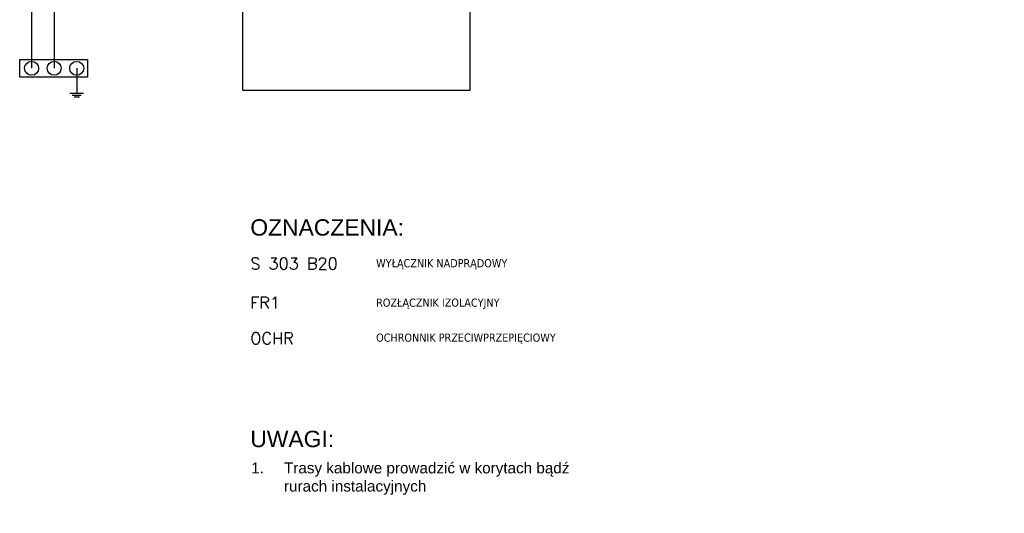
# Model space of a CAD drawing. Header units: millimetres. Extents: x -6697 to 21546, y -3389 to 18959.
# Tile 34 of 153: x -4773 to -2968, y 5001 to 5906. Entities that reach past the tile are written whole.
import ezdxf

# ---------------------------------------------------------------- set-up
doc = ezdxf.new("R2010")
doc.units = ezdxf.units.MM
doc.layers.add('opisy', color=7, linetype='Continuous')
doc.styles.add('Hager_styl', font='SIMPLEX.SHX')
doc.styles.get("Standard").update_dxf_attribs({"font": 'arial.ttf'})

msp = doc.modelspace()

# ---------------------------------------------------------------- linework, layer by layer
at = {"color": 251}
for p, q in [((-4750.89, 6030.51), (-4750.89, 5817.12)), ((-4709.57, 6030.51), (-4709.57, 5817.12)), ((-4668.25, 5817.12), (-4668.25, 5771.45)), ((-4680.57, 5771.45), (-4655.92, 5771.45)), ((-4676.38, 5768.11), (-4660.27, 5768.11)), ((-4672.85, 5764.87), (-4663.38, 5764.87))]:
    msp.add_line(p, q, dxfattribs=at)
at = {"elevation": 0}
for points in [[(-4363.52, 6196.88), (-3947.58, 6196.88), (-3947.58, 5776.68), (-4363.52, 5776.68)], [(-4772.77, 5833.38), (-4648.52, 5833.38), (-4648.52, 5800.77), (-4772.77, 5800.77)]]:
    msp.add_lwpolyline(points, close=True, dxfattribs=at)
for centre in [(-4750.89, 5817.12), (-4709.57, 5817.12), (-4668.25, 5817.12)]:
    msp.add_circle(centre, 12.77)

# ---------------------------------------------------------------- texts
at = {"char_height": 21.6, "attachment_point": 1, "style": 'Hager_styl'}
for s, insert, width in [('S 303 B20', (-4349.93, 5469.6), 213.407), ('FR1', (-4350.31, 5397.85), 79.0202), ('OCHR', (-4349.93, 5332.53), 79.0202)]:
    msp.add_mtext(s, dxfattribs=dict(at, insert=insert, width=width))
at = {"layer": 'opisy', "attachment_point": 1}
for s, insert, char_height, width in [('{\\fArial|b0|i0|c238|p34;OZNACZENIA:}', (-4350.01, 5540.13), 30, 544.3398), ('{\\fArial|b0|i0|c238|p34;UWAGI:}', (-4350.01, 5152.02), 30, 544.3398), ('\\pi-60,l60,t60,600;1.^ITrasy kablowe prowadzić w korytach bądź \\P\\pi0,t600;rurach instalacyjnych', (-4348.31, 5093.85), 20, 657.4676)]:
    msp.add_mtext(s, dxfattribs=dict(at, insert=insert, char_height=char_height, width=width))
at = {"layer": 'opisy', "char_height": 15, "attachment_point": 1}
for s, width, insert in [('{\\fTahoma|b0|i0|c238|p34;WYŁĄCZNIK NADPRĄDOWY}', 309.83, (-4119.4, 5467)), ('{\\fTahoma|b0|i0|c238|p34;ROZŁĄCZNIK IZOLACYJNY}', 310.6814, (-4119.4, 5394.66)), ('{\\fTahoma|b0|i0|c238|p34;OCHRONNIK PRZECIWPRZEPIĘCIOWY}', 590.2642, (-4119.4, 5330.47))]:
    msp.add_mtext_dynamic_manual_height_columns(s, width=width, gutter_width=64.3, heights=[0.201], dxfattribs=dict(at, insert=insert))

doc.saveas('drawing.dxf')
